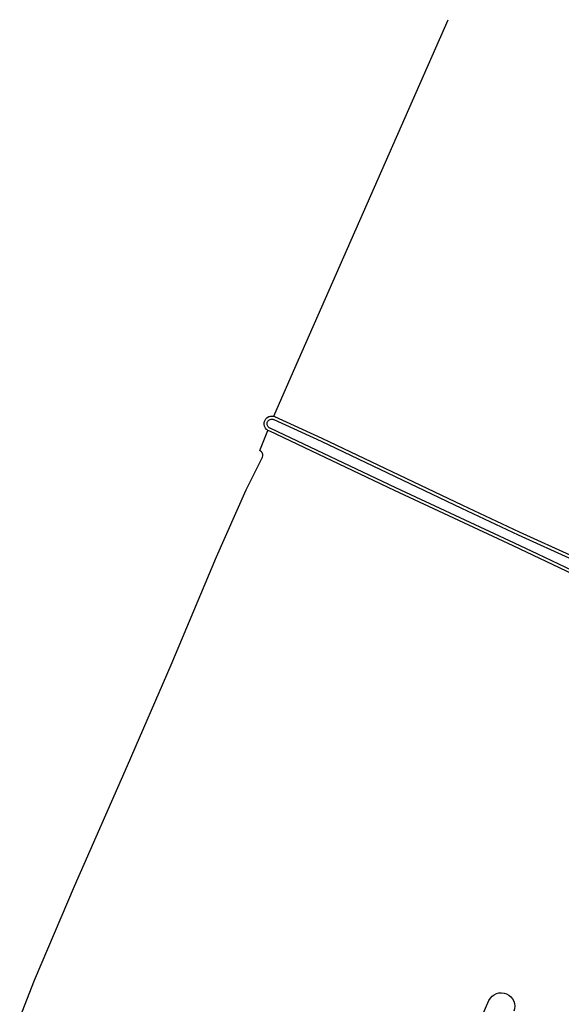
# Model space of a CAD drawing. Extents: x 140548 to 141006, y 455758 to 456543.
# Tile 16 of 19: x 140587 to 140760, y 456228 to 456543. Entities that reach past the tile are written whole.
import ezdxf

# ---------------------------------------------------------------- set-up
doc = ezdxf.new("R2010")
doc.units = 0
doc.header["$LTSCALE"] = 4
for name, color, linetype in [('G_BTD', 3, 'CONTINUOUS'), ('G_OWT', 6, 'CONTINUOUS'), ('G_WTD', 5, 'CONTINUOUS')]:
    doc.layers.add(name, color=color, linetype=linetype)

msp = doc.modelspace()

# ---------------------------------------------------------------- linework, layer by layer
at = {"layer": 'G_BTD', "linetype": 'Continuous', "transparency": 33554687}
for points in [[(140668.081, 456416.495), (140673.7, 456429.269), (140714.83, 456522.773), (140723.9, 456543.391)], [(140586.8, 456224.02), (140591.52, 456236.1), (140604.32, 456266.2), (140621.31, 456304.77), (140635.32, 456336.95), (140649.73, 456371.53), (140659.25, 456393.02), (140664.52, 456403.46), (140664.6, 456403.81), (140664.61, 456404.14), (140664.59, 456404.3), (140664.5, 456404.62), (140664.43, 456404.77), (140664.34, 456404.91), (140664.13, 456405.16), (140663.88, 456405.37), (140663.602, 456405.514), (140666.203, 456411.984)], [(140733.12, 456220.7), (140736.968, 456229.599)]]:
    msp.add_lwpolyline(points, dxfattribs=at)
msp.add_lwpolyline([(140736.968, 456229.599, -0.9621708), (140744.933, 456226.155)], format="xyb", dxfattribs=at)
at = {"layer": 'G_OWT', "linetype": 'Continuous', "transparency": 33554687}
for points in [[(140666.203, 456411.984), (140665.94, 456412.16), (140665.75, 456412.33), (140665.44, 456412.7), (140665.31, 456412.91), (140665.2, 456413.13), (140665.12, 456413.36), (140665.02, 456413.84), (140665.02, 456414.33), (140665.05, 456414.57), (140665.11, 456414.81), (140665.19, 456415.04), (140665.3, 456415.27), (140665.57, 456415.67), (140665.92, 456416.02), (140666.33, 456416.29), (140666.55, 456416.39), (140666.78, 456416.47), (140667.02, 456416.53), (140667.27, 456416.56), (140667.51, 456416.57), (140667.76, 456416.56), (140668.081, 456416.495)], [(140781.46, 456363.7), (140746.68, 456379.42), (140728.61, 456387.95), (140683.64, 456409.42), (140668.46, 456416.37), (140668.081, 456416.495)], [(140787.93, 456354.94), (140787.69, 456354.97), (140787.4, 456355.03), (140776.82, 456359.82), (140744.75, 456375.09), (140706.74, 456392.77), (140666.85, 456411.71), (140666.57, 456411.8), (140666.203, 456411.984)]]:
    msp.add_lwpolyline(points, dxfattribs=at)
at = {"layer": 'G_WTD', "linetype": 'Continuous', "transparency": 33554687}
msp.add_lwpolyline([(140777.22, 456360.69), (140752.61, 456372.42), (140745.16, 456375.95), (140707.15, 456393.64), (140667.21, 456412.61), (140667.08, 456412.64), (140666.83, 456412.73), (140666.61, 456412.86), (140666.4, 456413.03), (140666.31, 456413.13), (140666.16, 456413.35), (140666.05, 456413.59), (140666.01, 456413.72), (140665.97, 456413.98), (140665.97, 456414.24), (140666.02, 456414.5), (140666.11, 456414.75), (140666.25, 456414.98), (140666.42, 456415.18), (140666.52, 456415.27), (140666.74, 456415.42), (140666.98, 456415.53), (140667.24, 456415.59), (140667.5, 456415.61), (140667.77, 456415.58), (140668.02, 456415.51), (140668.14, 456415.46), (140683.24, 456408.55), (140728.2, 456387.09), (140746.28, 456378.55), (140781.03, 456362.84)], dxfattribs=at)

doc.saveas('drawing.dxf')
